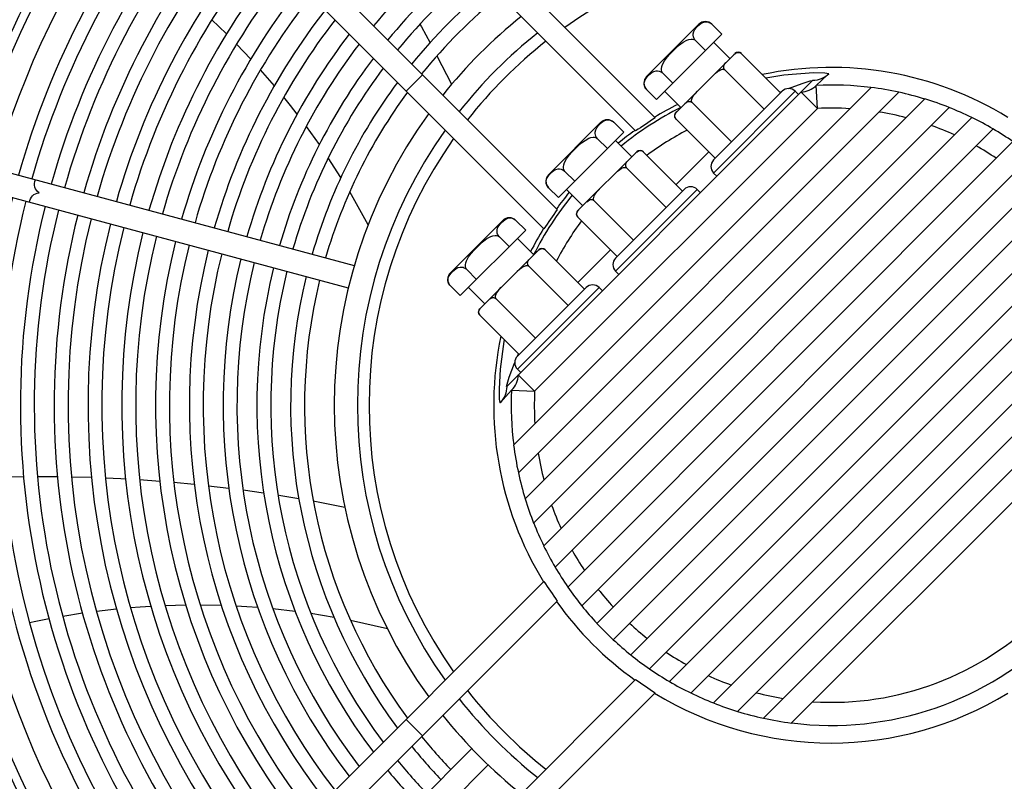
# Model space of a CAD drawing. Header units: centimetres. Extents: x -92429 to 178773, y 2337 to 428125.
# Tile 121 of 138: x 162351 to 162371, y 9648 to 9663. Entities that reach past the tile are written whole.
import ezdxf

# ---------------------------------------------------------------- set-up
doc = ezdxf.new("R2010")
doc.units = ezdxf.units.CM
doc.header["$LTSCALE"] = 50
doc.layers.add('WL_urządzenia', color=1, linetype='Continuous')

msp = doc.modelspace()

# ---------------------------------------------------------------- linework, layer by layer
at = {"layer": 'WL_urządzenia', "color": 1, "linetype": 'Continuous'}
for p, q in [((162364.216, 9660.97, 2170), (162340.187, 9684.999, 2170)), ((162339.859, 9684.671, 2170), (162363.825, 9660.705, 2170)), ((162362.252, 9659.132, 2170), (162338.286, 9683.098, 2170)), ((162337.959, 9682.77, 2170), (162361.987, 9658.742, 2170)), ((162355.469, 9662.799, 2170), (162355.329, 9662.933, 2170)), ((162355.623, 9662.65, 2170), (162355.469, 9662.799, 2170)), ((162359.501, 9662.843, 2170), (162359.53, 9662.792, 2170)), ((162359.53, 9662.792, 2170), (162359.704, 9662.473, 2170)), ((162365.096, 9662.843, 2170), (162364.047, 9661.794, 2170)), ((162364.992, 9662.695, 2170), (162365.014, 9662.736, 2170)), ((162365.014, 9662.736, 2170), (162365.041, 9662.771, 2170)), ((162365.041, 9662.771, 2170), (162365.07, 9662.803, 2170)), ((162365.07, 9662.803, 2170), (162365.102, 9662.832, 2170)), ((162365.102, 9662.832, 2170), (162365.138, 9662.859, 2170)), ((162365.138, 9662.859, 2170), (162365.178, 9662.881, 2170)), ((162365.178, 9662.881, 2170), (162365.224, 9662.893, 2170)), ((162365.224, 9662.893, 2170), (162365.251, 9662.894, 2170)), ((162365.251, 9662.894, 2170), (162365.282, 9662.888, 2170)), ((162365.282, 9662.888, 2170), (162365.303, 9662.881, 2170)), ((162365.303, 9662.881, 2170), (162365.325, 9662.869, 2170)), ((162365.325, 9662.869, 2170), (162365.342, 9662.857, 2170)), ((162365.342, 9662.857, 2170), (162365.358, 9662.843, 2170)), ((162365.555, 9662.646, 2170), (162365.358, 9662.843, 2170)), ((162365.555, 9662.646, 2170), (162364.244, 9661.335, 2170)), ((162364.779, 9662.482, 2170), (162364.854, 9662.523, 2170)), ((162364.854, 9662.523, 2170), (162364.896, 9662.538, 2170)), ((162364.896, 9662.538, 2170), (162364.939, 9662.545, 2170)), ((162364.939, 9662.545, 2170), (162364.967, 9662.544, 2170)), ((162364.967, 9662.544, 2170), (162364.994, 9662.538, 2170)), ((162364.98, 9662.649, 2170), (162364.992, 9662.695, 2170)), ((162364.98, 9662.622, 2170), (162364.98, 9662.649, 2170)), ((162364.985, 9662.591, 2170), (162364.98, 9662.622, 2170)), ((162364.993, 9662.57, 2170), (162364.985, 9662.591, 2170)), ((162365.004, 9662.548, 2170), (162364.993, 9662.57, 2170)), ((162364.994, 9662.538, 2170), (162365.013, 9662.529, 2170)), ((162365.016, 9662.531, 2170), (162365.004, 9662.548, 2170)), ((162365.013, 9662.529, 2170), (162365.03, 9662.515, 2170)), ((162365.03, 9662.515, 2170), (162365.016, 9662.531, 2170)), ((162365.227, 9662.319, 2170), (162365.03, 9662.515, 2170)), ((162356.11, 9662.145, 2170), (162355.824, 9662.446, 2170)), ((162364.579, 9662.311, 2170), (162364.641, 9662.371, 2170)), ((162364.641, 9662.371, 2170), (162364.708, 9662.43, 2170)), ((162364.708, 9662.43, 2170), (162364.779, 9662.482, 2170)), ((162365.391, 9662.483, 2170), (162365.718, 9662.155, 2170)), ((162359.843, 9662.211, 2170), (162360.136, 9661.639, 2170)), ((162364.408, 9662.111, 2170), (162364.46, 9662.182, 2170)), ((162364.46, 9662.182, 2170), (162364.519, 9662.249, 2170)), ((162364.519, 9662.249, 2170), (162364.579, 9662.311, 2170)), ((162365.817, 9662.253, 2170), (162364.637, 9661.073, 2170)), ((162365.799, 9662.235, 2170), (162365.821, 9662.255, 2170)), ((162365.821, 9662.255, 2170), (162365.841, 9662.268, 2170)), ((162365.841, 9662.268, 2170), (162365.864, 9662.277, 2170)), ((162365.864, 9662.277, 2170), (162365.878, 9662.279, 2170)), ((162365.878, 9662.279, 2170), (162365.893, 9662.279, 2170)), ((162365.893, 9662.279, 2170), (162365.904, 9662.277, 2170)), ((162365.904, 9662.277, 2170), (162365.916, 9662.274, 2170)), ((162365.916, 9662.274, 2170), (162365.925, 9662.27, 2170)), ((162365.925, 9662.27, 2170), (162365.934, 9662.265, 2170)), ((162365.934, 9662.265, 2170), (162365.941, 9662.259, 2170)), ((162365.941, 9662.259, 2170), (162365.948, 9662.253, 2170)), ((162366.734, 9661.467, 2170), (162365.948, 9662.253, 2170)), ((162356.582, 9661.611, 2170), (162356.305, 9661.93, 2170)), ((162364.345, 9661.951, 2170), (162364.352, 9661.994, 2170)), ((162364.346, 9661.923, 2170), (162364.345, 9661.951, 2170)), ((162364.352, 9661.896, 2170), (162364.346, 9661.923, 2170)), ((162364.352, 9661.994, 2170), (162364.367, 9662.036, 2170)), ((162364.367, 9662.036, 2170), (162364.408, 9662.111, 2170)), ((162365.506, 9661.919, 2170), (162365.528, 9661.929, 2170)), ((162365.528, 9661.929, 2170), (162365.552, 9661.937, 2170)), ((162365.552, 9661.937, 2170), (162365.567, 9661.94, 2170)), ((162365.567, 9661.94, 2170), (162365.583, 9661.941, 2170)), ((162365.583, 9661.941, 2170), (162365.594, 9661.939, 2170)), ((162365.594, 9661.995, 2170), (162365.597, 9662.009, 2170)), ((162365.594, 9661.98, 2170), (162365.594, 9661.995, 2170)), ((162365.596, 9661.969, 2170), (162365.594, 9661.98, 2170)), ((162365.594, 9661.939, 2170), (162365.605, 9661.936, 2170)), ((162365.599, 9661.957, 2170), (162365.596, 9661.969, 2170)), ((162365.597, 9662.009, 2170), (162365.605, 9662.032, 2170)), ((162365.603, 9661.948, 2170), (162365.599, 9661.957, 2170)), ((162365.609, 9661.939, 2170), (162365.603, 9661.948, 2170)), ((162365.605, 9662.032, 2170), (162365.618, 9662.052, 2170)), ((162365.605, 9661.936, 2170), (162365.613, 9661.931, 2170)), ((162365.614, 9661.932, 2170), (162365.609, 9661.939, 2170)), ((162365.613, 9661.931, 2170), (162365.62, 9661.925, 2170)), ((162365.62, 9661.925, 2170), (162365.614, 9661.932, 2170)), ((162365.618, 9662.052, 2170), (162365.638, 9662.075, 2170)), ((162366.407, 9661.139, 2170), (162365.62, 9661.925, 2170)), ((162359.553, 9661.831, 2170), (162359.225, 9661.503, 2170)), ((162364.009, 9661.712, 2170), (162364.031, 9661.752, 2170)), ((162364.031, 9661.752, 2170), (162364.058, 9661.788, 2170)), ((162364.058, 9661.788, 2170), (162364.087, 9661.82, 2170)), ((162364.087, 9661.82, 2170), (162364.119, 9661.849, 2170)), ((162364.119, 9661.849, 2170), (162364.154, 9661.876, 2170)), ((162364.154, 9661.876, 2170), (162364.195, 9661.898, 2170)), ((162364.195, 9661.898, 2170), (162364.24, 9661.91, 2170)), ((162364.24, 9661.91, 2170), (162364.268, 9661.91, 2170)), ((162364.268, 9661.91, 2170), (162364.299, 9661.905, 2170)), ((162364.299, 9661.905, 2170), (162364.32, 9661.897, 2170)), ((162364.32, 9661.897, 2170), (162364.342, 9661.886, 2170)), ((162364.342, 9661.886, 2170), (162364.359, 9661.874, 2170)), ((162364.361, 9661.877, 2170), (162364.352, 9661.896, 2170)), ((162364.359, 9661.874, 2170), (162364.375, 9661.86, 2170)), ((162364.375, 9661.86, 2170), (162364.361, 9661.877, 2170)), ((162364.571, 9661.663, 2170), (162364.375, 9661.86, 2170)), ((162365.387, 9661.824, 2170), (162365.432, 9661.865, 2170)), ((162365.432, 9661.865, 2170), (162365.468, 9661.894, 2170)), ((162365.468, 9661.894, 2170), (162365.506, 9661.919, 2170)), ((162366.798, 9661.823, 2170), (162366.437, 9661.764, 2170)), ((162367.392, 9661.869, 2170), (162366.798, 9661.823, 2170)), ((162367.623, 9661.864, 2170), (162367.392, 9661.869, 2170)), ((162367.45, 9661.617, 2170), (162367.675, 9661.827, 2170)), ((162367.699, 9661.849, 2170), (162367.623, 9661.864, 2170)), ((162367.675, 9661.827, 2170), (162367.699, 9661.849, 2170)), ((162367.375, 9661.714, 2170), (162361.243, 9655.582, 2170)), ((162361.381, 9654.409, 2170), (162368.548, 9661.576, 2170)), ((162363.996, 9661.639, 2170), (162363.997, 9661.666, 2170)), ((162364.002, 9661.608, 2170), (162363.996, 9661.639, 2170)), ((162363.997, 9661.666, 2170), (162364.009, 9661.712, 2170)), ((162364.009, 9661.587, 2170), (162364.002, 9661.608, 2170)), ((162364.021, 9661.565, 2170), (162364.009, 9661.587, 2170)), ((162364.033, 9661.548, 2170), (162364.021, 9661.565, 2170)), ((162364.047, 9661.532, 2170), (162364.033, 9661.548, 2170)), ((162364.244, 9661.335, 2170), (162364.047, 9661.532, 2170)), ((162366.894, 9661.554, 2170), (162367.166, 9661.657, 2170)), ((162367.166, 9661.657, 2170), (162367.326, 9661.707, 2170)), ((162367.326, 9661.707, 2170), (162367.375, 9661.714, 2170)), ((162367.472, 9661.155, 2170), (162367.45, 9661.617, 2170)), ((162356.904, 9661.216, 2170), (162356.771, 9661.381, 2170)), ((162369.108, 9661.48, 2170), (162361.477, 9653.849, 2170)), ((162361.612, 9653.329, 2170), (162369.628, 9661.345, 2170)), ((162364.407, 9661.499, 2170), (162364.735, 9661.172, 2170)), ((162364.95, 9661.323, 2170), (162364.953, 9661.338, 2170)), ((162364.953, 9661.338, 2170), (162364.961, 9661.362, 2170)), ((162364.961, 9661.362, 2170), (162364.971, 9661.384, 2170)), ((162364.971, 9661.384, 2170), (162364.996, 9661.422, 2170)), ((162364.996, 9661.422, 2170), (162365.025, 9661.458, 2170)), ((162365.025, 9661.458, 2170), (162365.066, 9661.503, 2170)), ((162366.767, 9661.499, 2170), (162365.391, 9660.123, 2170)), ((162367.029, 9661.499, 2170), (162365.391, 9659.861, 2170)), ((162366.721, 9661.479, 2170), (162366.741, 9661.488, 2170)), ((162366.741, 9661.488, 2170), (162366.768, 9661.5, 2170)), ((162367.029, 9661.499, 2170), (162367.095, 9661.434, 2170)), ((162367.472, 9661.155, 2170), (162367.144, 9661.483, 2170)), ((162357.04, 9661.041, 2170), (162356.904, 9661.216, 2170)), ((162370.113, 9661.175, 2170), (162361.782, 9652.844, 2170)), ((162361.802, 9655.486, 2170), (162367.472, 9661.155, 2170)), ((162364.815, 9661.252, 2170), (162364.838, 9661.272, 2170)), ((162364.838, 9661.272, 2170), (162364.858, 9661.285, 2170)), ((162364.858, 9661.285, 2170), (162364.881, 9661.293, 2170)), ((162364.881, 9661.293, 2170), (162364.895, 9661.296, 2170)), ((162364.895, 9661.296, 2170), (162364.91, 9661.296, 2170)), ((162364.91, 9661.296, 2170), (162364.921, 9661.294, 2170)), ((162364.921, 9661.294, 2170), (162364.933, 9661.291, 2170)), ((162364.933, 9661.291, 2170), (162364.942, 9661.287, 2170)), ((162364.942, 9661.287, 2170), (162364.951, 9661.281, 2170)), ((162364.949, 9661.307, 2170), (162364.95, 9661.323, 2170)), ((162364.951, 9661.296, 2170), (162364.949, 9661.307, 2170)), ((162364.954, 9661.285, 2170), (162364.951, 9661.296, 2170)), ((162364.951, 9661.281, 2170), (162364.958, 9661.276, 2170)), ((162364.959, 9661.277, 2170), (162364.954, 9661.285, 2170)), ((162364.958, 9661.276, 2170), (162364.965, 9661.27, 2170)), ((162364.965, 9661.27, 2170), (162364.959, 9661.277, 2170)), ((162365.751, 9660.483, 2170), (162364.965, 9661.27, 2170)), ((162361.983, 9652.389, 2170), (162370.568, 9660.974, 2170)), ((162364.611, 9661.012, 2170), (162364.613, 9661.026, 2170)), ((162364.611, 9660.997, 2170), (162364.611, 9661.012, 2170)), ((162364.613, 9660.986, 2170), (162364.611, 9660.997, 2170)), ((162364.613, 9661.026, 2170), (162364.622, 9661.049, 2170)), ((162364.616, 9660.974, 2170), (162364.613, 9660.986, 2170)), ((162364.62, 9660.965, 2170), (162364.616, 9660.974, 2170)), ((162364.625, 9660.956, 2170), (162364.62, 9660.965, 2170)), ((162364.622, 9661.049, 2170), (162364.635, 9661.069, 2170)), ((162364.631, 9660.949, 2170), (162364.625, 9660.956, 2170)), ((162364.637, 9660.942, 2170), (162364.631, 9660.949, 2170)), ((162364.635, 9661.069, 2170), (162364.655, 9661.091, 2170)), ((162365.423, 9660.156, 2170), (162364.637, 9660.942, 2170)), ((162357.484, 9660.432, 2170), (162357.224, 9660.796, 2170)), ((162363.129, 9660.877, 2170), (162362.08, 9659.828, 2170)), ((162370.995, 9660.745, 2170), (162362.212, 9651.962, 2170)), ((162363.026, 9660.729, 2170), (162363.047, 9660.769, 2170)), ((162363.047, 9660.769, 2170), (162363.075, 9660.805, 2170)), ((162363.075, 9660.805, 2170), (162363.104, 9660.836, 2170)), ((162363.104, 9660.836, 2170), (162363.135, 9660.866, 2170)), ((162363.135, 9660.866, 2170), (162363.171, 9660.893, 2170)), ((162363.171, 9660.893, 2170), (162363.212, 9660.915, 2170)), ((162363.212, 9660.915, 2170), (162363.257, 9660.927, 2170)), ((162363.257, 9660.927, 2170), (162363.285, 9660.927, 2170)), ((162363.285, 9660.927, 2170), (162363.316, 9660.922, 2170)), ((162363.316, 9660.922, 2170), (162363.337, 9660.914, 2170)), ((162363.337, 9660.914, 2170), (162363.359, 9660.903, 2170)), ((162363.359, 9660.903, 2170), (162363.376, 9660.891, 2170)), ((162363.376, 9660.891, 2170), (162363.391, 9660.877, 2170)), ((162363.588, 9660.68, 2170), (162363.391, 9660.877, 2170)), ((162363.588, 9660.68, 2170), (162362.277, 9659.369, 2170)), ((162362.813, 9660.516, 2170), (162362.887, 9660.557, 2170)), ((162362.887, 9660.557, 2170), (162362.929, 9660.571, 2170)), ((162362.929, 9660.571, 2170), (162362.973, 9660.579, 2170)), ((162362.973, 9660.579, 2170), (162363.001, 9660.578, 2170)), ((162363.001, 9660.578, 2170), (162363.028, 9660.572, 2170)), ((162363.013, 9660.655, 2170), (162363.014, 9660.683, 2170)), ((162363.019, 9660.624, 2170), (162363.013, 9660.655, 2170)), ((162363.014, 9660.683, 2170), (162363.026, 9660.729, 2170)), ((162363.026, 9660.603, 2170), (162363.019, 9660.624, 2170)), ((162363.038, 9660.582, 2170), (162363.026, 9660.603, 2170)), ((162363.028, 9660.572, 2170), (162363.047, 9660.562, 2170)), ((162363.05, 9660.565, 2170), (162363.038, 9660.582, 2170)), ((162363.047, 9660.562, 2170), (162363.064, 9660.549, 2170)), ((162363.064, 9660.549, 2170), (162363.05, 9660.565, 2170)), ((162363.26, 9660.352, 2170), (162363.064, 9660.549, 2170)), ((162362.467, 9651.562, 2170), (162371.395, 9660.49, 2170)), ((162362.553, 9660.283, 2170), (162362.612, 9660.345, 2170)), ((162362.612, 9660.345, 2170), (162362.674, 9660.404, 2170)), ((162362.674, 9660.404, 2170), (162362.742, 9660.463, 2170)), ((162362.742, 9660.463, 2170), (162362.813, 9660.516, 2170)), ((162363.424, 9660.516, 2170), (162363.752, 9660.188, 2170)), ((162357.917, 9659.773, 2170), (162357.663, 9660.168, 2170)), ((162362.4, 9660.07, 2170), (162362.441, 9660.144, 2170)), ((162362.441, 9660.144, 2170), (162362.494, 9660.216, 2170)), ((162362.494, 9660.216, 2170), (162362.553, 9660.283, 2170)), ((162362.67, 9659.107, 2170), (162363.85, 9660.287, 2170)), ((162371.771, 9660.21, 2170), (162362.747, 9651.186, 2170)), ((162363.832, 9660.269, 2170), (162363.855, 9660.289, 2170)), ((162363.85, 9660.287, 2170), (162363.85, 9660.287, 2170)), ((162363.855, 9660.289, 2170), (162363.875, 9660.302, 2170)), ((162363.875, 9660.302, 2170), (162363.898, 9660.31, 2170)), ((162363.898, 9660.31, 2170), (162363.912, 9660.313, 2170)), ((162363.912, 9660.313, 2170), (162363.927, 9660.313, 2170)), ((162363.927, 9660.313, 2170), (162363.938, 9660.311, 2170)), ((162363.938, 9660.311, 2170), (162363.949, 9660.307, 2170)), ((162363.949, 9660.307, 2170), (162363.958, 9660.303, 2170)), ((162363.958, 9660.303, 2170), (162363.967, 9660.298, 2170)), ((162363.967, 9660.298, 2170), (162363.975, 9660.293, 2170)), ((162363.975, 9660.293, 2170), (162363.981, 9660.287, 2170)), ((162364.768, 9659.5, 2170), (162363.981, 9660.287, 2170)), ((162365.292, 9660.287, 2170), (162364.637, 9659.631, 2170)), ((162362.378, 9659.984, 2170), (162362.386, 9660.028, 2170)), ((162362.379, 9659.956, 2170), (162362.378, 9659.984, 2170)), ((162362.386, 9659.929, 2170), (162362.379, 9659.956, 2170)), ((162362.386, 9660.028, 2170), (162362.4, 9660.07, 2170)), ((162363.501, 9659.928, 2170), (162363.54, 9659.952, 2170)), ((162363.54, 9659.952, 2170), (162363.562, 9659.963, 2170)), ((162363.562, 9659.963, 2170), (162363.585, 9659.971, 2170)), ((162363.585, 9659.971, 2170), (162363.6, 9659.973, 2170)), ((162363.6, 9659.973, 2170), (162363.616, 9659.974, 2170)), ((162363.616, 9659.974, 2170), (162363.627, 9659.973, 2170)), ((162363.627, 9659.973, 2170), (162363.638, 9659.969, 2170)), ((162363.628, 9660.029, 2170), (162363.63, 9660.043, 2170)), ((162363.628, 9660.013, 2170), (162363.628, 9660.029, 2170)), ((162363.629, 9660.002, 2170), (162363.628, 9660.013, 2170)), ((162363.633, 9659.991, 2170), (162363.629, 9660.002, 2170)), ((162363.63, 9660.043, 2170), (162363.639, 9660.065, 2170)), ((162363.637, 9659.982, 2170), (162363.633, 9659.991, 2170)), ((162363.642, 9659.973, 2170), (162363.637, 9659.982, 2170)), ((162363.638, 9659.969, 2170), (162363.646, 9659.965, 2170)), ((162363.639, 9660.065, 2170), (162363.652, 9660.085, 2170)), ((162363.647, 9659.966, 2170), (162363.642, 9659.973, 2170)), ((162363.646, 9659.965, 2170), (162363.654, 9659.959, 2170)), ((162363.654, 9659.959, 2170), (162363.647, 9659.966, 2170)), ((162363.652, 9660.085, 2170), (162363.672, 9660.108, 2170)), ((162364.44, 9659.172, 2170), (162363.654, 9659.959, 2170)), ((162350.978, 9659.941, 2170), (162358.185, 9658.009, 2170)), ((162362.042, 9659.745, 2170), (162362.064, 9659.786, 2170)), ((162362.064, 9659.786, 2170), (162362.091, 9659.822, 2170)), ((162362.091, 9659.822, 2170), (162362.121, 9659.853, 2170)), ((162362.121, 9659.853, 2170), (162362.152, 9659.882, 2170)), ((162362.152, 9659.882, 2170), (162362.188, 9659.91, 2170)), ((162362.188, 9659.91, 2170), (162362.228, 9659.931, 2170)), ((162362.228, 9659.931, 2170), (162362.274, 9659.943, 2170)), ((162362.274, 9659.943, 2170), (162362.302, 9659.944, 2170)), ((162362.302, 9659.944, 2170), (162362.333, 9659.938, 2170)), ((162362.333, 9659.938, 2170), (162362.354, 9659.931, 2170)), ((162362.354, 9659.931, 2170), (162362.375, 9659.919, 2170)), ((162362.375, 9659.919, 2170), (162362.392, 9659.908, 2170)), ((162362.395, 9659.91, 2170), (162362.386, 9659.929, 2170)), ((162362.392, 9659.908, 2170), (162362.408, 9659.893, 2170)), ((162362.408, 9659.893, 2170), (162362.395, 9659.91, 2170)), ((162362.605, 9659.697, 2170), (162362.408, 9659.893, 2170)), ((162363.051, 9650.835, 2170), (162372.122, 9659.906, 2170)), ((162363.421, 9659.857, 2170), (162363.465, 9659.899, 2170)), ((162363.465, 9659.899, 2170), (162363.501, 9659.928, 2170)), ((162365.391, 9659.861, 2170), (162365.456, 9659.795, 2170)), ((162362.03, 9659.7, 2170), (162362.042, 9659.745, 2170)), ((162362.03, 9659.672, 2170), (162362.03, 9659.7, 2170)), ((162362.035, 9659.641, 2170), (162362.03, 9659.672, 2170)), ((162362.043, 9659.62, 2170), (162362.035, 9659.641, 2170)), ((162362.054, 9659.598, 2170), (162362.043, 9659.62, 2170)), ((162362.066, 9659.582, 2170), (162362.054, 9659.598, 2170)), ((162362.08, 9659.566, 2170), (162362.066, 9659.582, 2170)), ((162362.277, 9659.369, 2170), (162362.08, 9659.566, 2170)), ((162372.45, 9659.579, 2170), (162363.378, 9650.507, 2170)), ((162350.858, 9659.493, 2170), (162358.065, 9657.562, 2170)), ((162358.463, 9658.824, 2170), (162358.092, 9659.485, 2170)), ((162362.441, 9659.533, 2170), (162362.769, 9659.205, 2170)), ((162362.983, 9659.341, 2170), (162362.984, 9659.357, 2170)), ((162362.984, 9659.357, 2170), (162362.986, 9659.372, 2170)), ((162362.986, 9659.372, 2170), (162362.994, 9659.395, 2170)), ((162362.994, 9659.395, 2170), (162363.005, 9659.417, 2170)), ((162363.005, 9659.417, 2170), (162363.029, 9659.456, 2170)), ((162363.029, 9659.456, 2170), (162363.058, 9659.492, 2170)), ((162363.058, 9659.492, 2170), (162363.1, 9659.536, 2170)), ((162364.801, 9659.533, 2170), (162363.424, 9658.156, 2170)), ((162365.063, 9659.533, 2170), (162363.424, 9657.894, 2170)), ((162365.063, 9659.533, 2170), (162365.128, 9659.467, 2170)), ((162362.849, 9659.285, 2170), (162362.872, 9659.305, 2170)), ((162362.872, 9659.305, 2170), (162362.892, 9659.318, 2170)), ((162362.892, 9659.318, 2170), (162362.914, 9659.327, 2170)), ((162362.914, 9659.327, 2170), (162362.928, 9659.329, 2170)), ((162362.928, 9659.329, 2170), (162362.944, 9659.329, 2170)), ((162362.944, 9659.329, 2170), (162362.955, 9659.328, 2170)), ((162362.955, 9659.328, 2170), (162362.966, 9659.324, 2170)), ((162362.966, 9659.324, 2170), (162362.975, 9659.32, 2170)), ((162362.975, 9659.32, 2170), (162362.984, 9659.315, 2170)), ((162362.984, 9659.33, 2170), (162362.983, 9659.341, 2170)), ((162362.988, 9659.319, 2170), (162362.984, 9659.33, 2170)), ((162362.984, 9659.315, 2170), (162362.991, 9659.31, 2170)), ((162362.992, 9659.311, 2170), (162362.988, 9659.319, 2170)), ((162362.991, 9659.31, 2170), (162362.998, 9659.303, 2170)), ((162362.998, 9659.303, 2170), (162362.992, 9659.311, 2170)), ((162363.785, 9658.517, 2170), (162362.998, 9659.303, 2170)), ((162363.73, 9650.203, 2170), (162372.754, 9659.227, 2170)), ((162361.245, 9658.948, 2170), (162361.291, 9658.96, 2170)), ((162361.291, 9658.96, 2170), (162361.319, 9658.961, 2170)), ((162361.319, 9658.961, 2170), (162361.349, 9658.955, 2170)), ((162362.644, 9659.045, 2170), (162362.647, 9659.059, 2170)), ((162362.644, 9659.03, 2170), (162362.644, 9659.045, 2170)), ((162362.646, 9659.019, 2170), (162362.644, 9659.03, 2170)), ((162362.65, 9659.008, 2170), (162362.646, 9659.019, 2170)), ((162362.647, 9659.059, 2170), (162362.656, 9659.082, 2170)), ((162362.654, 9658.999, 2170), (162362.65, 9659.008, 2170)), ((162362.659, 9658.99, 2170), (162362.654, 9658.999, 2170)), ((162362.656, 9659.082, 2170), (162362.668, 9659.102, 2170)), ((162362.664, 9658.983, 2170), (162362.659, 9658.99, 2170)), ((162362.67, 9658.976, 2170), (162362.664, 9658.983, 2170)), ((162362.668, 9659.102, 2170), (162362.688, 9659.125, 2170)), ((162363.457, 9658.189, 2170), (162362.67, 9658.976, 2170)), ((162361.163, 9658.91, 2170), (162360.114, 9657.861, 2170)), ((162361.047, 9658.717, 2170), (162361.059, 9658.762, 2170)), ((162361.059, 9658.762, 2170), (162361.081, 9658.803, 2170)), ((162361.081, 9658.803, 2170), (162361.108, 9658.838, 2170)), ((162361.108, 9658.838, 2170), (162361.137, 9658.87, 2170)), ((162361.137, 9658.87, 2170), (162361.169, 9658.899, 2170)), ((162361.169, 9658.899, 2170), (162361.205, 9658.926, 2170)), ((162361.205, 9658.926, 2170), (162361.245, 9658.948, 2170)), ((162361.349, 9658.955, 2170), (162361.37, 9658.948, 2170)), ((162361.37, 9658.948, 2170), (162361.392, 9658.936, 2170)), ((162361.392, 9658.936, 2170), (162361.409, 9658.924, 2170)), ((162361.409, 9658.924, 2170), (162361.425, 9658.91, 2170)), ((162361.622, 9658.713, 2170), (162361.425, 9658.91, 2170)), ((162373.034, 9658.851, 2170), (162364.106, 9649.923, 2170)), ((162361.622, 9658.713, 2170), (162360.311, 9657.403, 2170)), ((162360.846, 9658.549, 2170), (162360.921, 9658.59, 2170)), ((162360.921, 9658.59, 2170), (162360.963, 9658.605, 2170)), ((162360.963, 9658.605, 2170), (162361.007, 9658.612, 2170)), ((162361.007, 9658.612, 2170), (162361.034, 9658.611, 2170)), ((162361.034, 9658.611, 2170), (162361.061, 9658.605, 2170)), ((162361.047, 9658.689, 2170), (162361.047, 9658.717, 2170)), ((162361.052, 9658.658, 2170), (162361.047, 9658.689, 2170)), ((162361.06, 9658.637, 2170), (162361.052, 9658.658, 2170)), ((162361.071, 9658.615, 2170), (162361.06, 9658.637, 2170)), ((162361.061, 9658.605, 2170), (162361.08, 9658.596, 2170)), ((162361.083, 9658.598, 2170), (162361.071, 9658.615, 2170)), ((162361.08, 9658.596, 2170), (162361.097, 9658.582, 2170)), ((162361.097, 9658.582, 2170), (162361.083, 9658.598, 2170)), ((162361.294, 9658.386, 2170), (162361.097, 9658.582, 2170)), ((162360.586, 9658.317, 2170), (162360.646, 9658.378, 2170)), ((162360.646, 9658.378, 2170), (162360.708, 9658.438, 2170)), ((162360.708, 9658.438, 2170), (162360.775, 9658.497, 2170)), ((162360.775, 9658.497, 2170), (162360.846, 9658.549, 2170)), ((162361.458, 9658.55, 2170), (162361.786, 9658.222, 2170)), ((162364.506, 9649.668, 2170), (162373.289, 9658.451, 2170)), ((162360.434, 9658.103, 2170), (162360.475, 9658.178, 2170)), ((162360.475, 9658.178, 2170), (162360.527, 9658.249, 2170)), ((162360.527, 9658.249, 2170), (162360.586, 9658.317, 2170)), ((162360.704, 9657.14, 2170), (162361.884, 9658.32, 2170)), ((162361.866, 9658.302, 2170), (162361.889, 9658.322, 2170)), ((162361.884, 9658.32, 2170), (162361.884, 9658.32, 2170)), ((162361.889, 9658.322, 2170), (162361.909, 9658.335, 2170)), ((162361.909, 9658.335, 2170), (162361.931, 9658.344, 2170)), ((162361.931, 9658.344, 2170), (162361.945, 9658.346, 2170)), ((162361.945, 9658.346, 2170), (162361.961, 9658.346, 2170)), ((162361.961, 9658.346, 2170), (162361.971, 9658.344, 2170)), ((162361.971, 9658.344, 2170), (162361.983, 9658.341, 2170)), ((162361.983, 9658.341, 2170), (162361.992, 9658.337, 2170)), ((162361.992, 9658.337, 2170), (162362.001, 9658.332, 2170)), ((162362.001, 9658.332, 2170), (162362.008, 9658.326, 2170)), ((162362.008, 9658.326, 2170), (162362.015, 9658.32, 2170)), ((162362.802, 9657.534, 2170), (162362.015, 9658.32, 2170)), ((162363.326, 9658.32, 2170), (162362.67, 9657.665, 2170)), ((162360.262, 9657.965, 2170), (162360.308, 9657.977, 2170)), ((162360.308, 9657.977, 2170), (162360.335, 9657.977, 2170)), ((162360.335, 9657.977, 2170), (162360.366, 9657.972, 2170)), ((162360.366, 9657.972, 2170), (162360.387, 9657.964, 2170)), ((162360.412, 9658.018, 2170), (162360.419, 9658.061, 2170)), ((162360.413, 9657.99, 2170), (162360.412, 9658.018, 2170)), ((162360.419, 9657.963, 2170), (162360.413, 9657.99, 2170)), ((162360.419, 9658.061, 2170), (162360.434, 9658.103, 2170)), ((162361.535, 9657.962, 2170), (162361.573, 9657.986, 2170)), ((162361.573, 9657.986, 2170), (162361.595, 9657.996, 2170)), ((162361.595, 9657.996, 2170), (162361.619, 9658.004, 2170)), ((162361.619, 9658.004, 2170), (162361.634, 9658.007, 2170)), ((162361.634, 9658.007, 2170), (162361.65, 9658.008, 2170)), ((162361.65, 9658.008, 2170), (162361.661, 9658.006, 2170)), ((162361.661, 9658.062, 2170), (162361.664, 9658.076, 2170)), ((162361.661, 9658.047, 2170), (162361.661, 9658.062, 2170)), ((162361.663, 9658.036, 2170), (162361.661, 9658.047, 2170)), ((162361.661, 9658.006, 2170), (162361.672, 9658.003, 2170)), ((162361.666, 9658.024, 2170), (162361.663, 9658.036, 2170)), ((162361.664, 9658.076, 2170), (162361.672, 9658.099, 2170)), ((162361.67, 9658.016, 2170), (162361.666, 9658.024, 2170)), ((162361.676, 9658.007, 2170), (162361.67, 9658.016, 2170)), ((162361.672, 9658.099, 2170), (162361.685, 9658.119, 2170)), ((162361.672, 9658.003, 2170), (162361.68, 9657.998, 2170)), ((162361.681, 9657.999, 2170), (162361.676, 9658.007, 2170)), ((162361.68, 9657.998, 2170), (162361.687, 9657.992, 2170)), ((162361.687, 9657.992, 2170), (162361.681, 9657.999, 2170)), ((162361.685, 9658.119, 2170), (162361.705, 9658.142, 2170)), ((162362.474, 9657.206, 2170), (162361.687, 9657.992, 2170)), ((162373.518, 9658.024, 2170), (162364.933, 9649.439, 2170)), ((162360.064, 9657.733, 2170), (162360.076, 9657.779, 2170)), ((162360.076, 9657.779, 2170), (162360.098, 9657.819, 2170)), ((162360.098, 9657.819, 2170), (162360.125, 9657.855, 2170)), ((162360.125, 9657.855, 2170), (162360.154, 9657.887, 2170)), ((162360.154, 9657.887, 2170), (162360.186, 9657.916, 2170)), ((162360.186, 9657.916, 2170), (162360.222, 9657.943, 2170)), ((162360.222, 9657.943, 2170), (162360.262, 9657.965, 2170)), ((162360.387, 9657.964, 2170), (162360.409, 9657.953, 2170)), ((162360.409, 9657.953, 2170), (162360.426, 9657.941, 2170)), ((162360.428, 9657.944, 2170), (162360.419, 9657.963, 2170)), ((162360.426, 9657.941, 2170), (162360.442, 9657.927, 2170)), ((162360.442, 9657.927, 2170), (162360.428, 9657.944, 2170)), ((162360.638, 9657.73, 2170), (162360.442, 9657.927, 2170)), ((162361.454, 9657.891, 2170), (162361.499, 9657.932, 2170)), ((162361.499, 9657.932, 2170), (162361.535, 9657.962, 2170)), ((162363.424, 9657.894, 2170), (162363.49, 9657.829, 2170)), ((162360.063, 9657.706, 2170), (162360.064, 9657.733, 2170)), ((162360.069, 9657.675, 2170), (162360.063, 9657.706, 2170)), ((162360.077, 9657.654, 2170), (162360.069, 9657.675, 2170)), ((162360.088, 9657.632, 2170), (162360.077, 9657.654, 2170)), ((162360.1, 9657.615, 2170), (162360.088, 9657.632, 2170)), ((162360.114, 9657.599, 2170), (162360.1, 9657.615, 2170)), ((162360.311, 9657.403, 2170), (162360.114, 9657.599, 2170)), ((162360.475, 9657.566, 2170), (162360.802, 9657.239, 2170)), ((162361.017, 9657.39, 2170), (162361.02, 9657.406, 2170)), ((162361.017, 9657.374, 2170), (162361.017, 9657.39, 2170)), ((162361.02, 9657.406, 2170), (162361.028, 9657.429, 2170)), ((162361.028, 9657.429, 2170), (162361.038, 9657.451, 2170)), ((162361.038, 9657.451, 2170), (162361.063, 9657.489, 2170)), ((162361.063, 9657.489, 2170), (162361.092, 9657.526, 2170)), ((162361.092, 9657.526, 2170), (162361.133, 9657.57, 2170)), ((162363.096, 9657.566, 2170), (162361.458, 9655.928, 2170)), ((162362.834, 9657.566, 2170), (162361.458, 9656.19, 2170)), ((162363.096, 9657.566, 2170), (162363.162, 9657.501, 2170)), ((162365.388, 9649.239, 2170), (162373.719, 9657.569, 2170)), ((162360.883, 9657.319, 2170), (162360.905, 9657.339, 2170)), ((162360.905, 9657.339, 2170), (162360.925, 9657.352, 2170)), ((162360.925, 9657.352, 2170), (162360.948, 9657.361, 2170)), ((162360.948, 9657.361, 2170), (162360.962, 9657.363, 2170)), ((162360.962, 9657.363, 2170), (162360.977, 9657.363, 2170)), ((162360.977, 9657.363, 2170), (162360.988, 9657.361, 2170)), ((162360.988, 9657.361, 2170), (162361, 9657.358, 2170)), ((162361, 9657.358, 2170), (162361.009, 9657.354, 2170)), ((162361.009, 9657.354, 2170), (162361.018, 9657.349, 2170)), ((162361.018, 9657.363, 2170), (162361.017, 9657.374, 2170)), ((162361.021, 9657.352, 2170), (162361.018, 9657.363, 2170)), ((162361.018, 9657.349, 2170), (162361.025, 9657.343, 2170)), ((162361.026, 9657.344, 2170), (162361.021, 9657.352, 2170)), ((162361.025, 9657.343, 2170), (162361.032, 9657.337, 2170)), ((162361.032, 9657.337, 2170), (162361.026, 9657.344, 2170)), ((162361.818, 9656.55, 2170), (162361.032, 9657.337, 2170)), ((162360.678, 9657.079, 2170), (162360.68, 9657.093, 2170)), ((162360.678, 9657.064, 2170), (162360.678, 9657.079, 2170)), ((162360.68, 9657.053, 2170), (162360.678, 9657.064, 2170)), ((162360.68, 9657.093, 2170), (162360.689, 9657.116, 2170)), ((162360.683, 9657.041, 2170), (162360.68, 9657.053, 2170)), ((162360.687, 9657.032, 2170), (162360.683, 9657.041, 2170)), ((162360.692, 9657.023, 2170), (162360.687, 9657.032, 2170)), ((162360.689, 9657.116, 2170), (162360.702, 9657.136, 2170)), ((162360.698, 9657.016, 2170), (162360.692, 9657.023, 2170)), ((162360.704, 9657.009, 2170), (162360.698, 9657.016, 2170)), ((162360.702, 9657.136, 2170), (162360.722, 9657.158, 2170)), ((162361.491, 9656.223, 2170), (162360.704, 9657.009, 2170)), ((162373.889, 9657.084, 2170), (162365.873, 9649.069, 2170)), ((162361.186, 9656.482, 2170), (162361.109, 9655.93, 2170)), ((162361.194, 9656.52, 2170), (162361.186, 9656.482, 2170)), ((162366.393, 9648.933, 2170), (162374.024, 9656.564, 2170)), ((162361.457, 9656.189, 2170), (162361.478, 9656.235, 2170)), ((162361.293, 9655.771, 2170), (162361.398, 9656.051, 2170)), ((162361.398, 9656.051, 2170), (162361.404, 9656.064, 2170)), ((162374.12, 9656.004, 2170), (162366.953, 9648.838, 2170)), ((162361.109, 9655.93, 2170), (162361.088, 9655.536, 2170)), ((162361.458, 9655.928, 2170), (162361.523, 9655.862, 2170)), ((162361.474, 9655.813, 2170), (162361.802, 9655.486, 2170)), ((162361.24, 9655.585, 2170), (162361.248, 9655.627, 2170)), ((162361.248, 9655.627, 2170), (162361.293, 9655.771, 2170)), ((162361.088, 9655.536, 2170), (162361.093, 9655.327, 2170)), ((162361.108, 9655.258, 2170), (162361.34, 9655.507, 2170)), ((162361.243, 9655.582, 2170), (162361.24, 9655.585, 2170)), ((162361.34, 9655.507, 2170), (162361.802, 9655.486, 2170)), ((162361.093, 9655.327, 2170), (162361.102, 9655.264, 2170)), ((162361.102, 9655.264, 2170), (162361.108, 9655.258, 2170)), ((162351.151, 9653.77, 2170), (162351.551, 9653.777, 2170)), ((162351.83, 9653.779, 2170), (162351.894, 9653.779, 2170)), ((162351.894, 9653.779, 2170), (162352.231, 9653.777, 2170)), ((162352.511, 9653.773, 2170), (162352.913, 9653.762, 2170)), ((162353.194, 9653.752, 2170), (162353.5, 9653.737, 2170)), ((162353.5, 9653.737, 2170), (162353.598, 9653.732, 2170)), ((162353.879, 9653.715, 2170), (162354.284, 9653.686, 2170)), ((162354.567, 9653.662, 2170), (162354.974, 9653.624, 2170)), ((162355.258, 9653.594, 2170), (162355.667, 9653.546, 2170)), ((162355.953, 9653.509, 2170), (162356.366, 9653.452, 2170)), ((162356.654, 9653.408, 2170), (162356.712, 9653.398, 2170)), ((162356.712, 9653.398, 2170), (162357.071, 9653.339, 2170)), ((162357.363, 9653.288, 2170), (162357.994, 9653.167, 2170)), ((162361.987, 9651.672, 2170), (162337.959, 9627.643, 2170)), ((162338.286, 9627.316, 2170), (162362.252, 9651.282, 2170)), ((162353.415, 9651.12, 2170), (162353.012, 9651.074, 2170)), ((162353.89, 9651.161, 2170), (162353.696, 9651.146, 2170)), ((162354.104, 9651.174, 2170), (162353.89, 9651.161, 2170)), ((162354.805, 9651.199, 2170), (162354.39, 9651.188, 2170)), ((162355.518, 9651.192, 2170), (162355.096, 9651.2, 2170)), ((162356.027, 9651.167, 2170), (162355.815, 9651.179, 2170)), ((162356.248, 9651.151, 2170), (162356.027, 9651.167, 2170)), ((162356.998, 9651.074, 2170), (162356.553, 9651.124, 2170)), ((162351.8, 9650.871, 2170), (162351.67, 9650.843, 2170)), ((162352.063, 9650.923, 2170), (162351.8, 9650.871, 2170)), ((162352.734, 9651.036, 2170), (162352.337, 9650.973, 2170)), ((162357.778, 9650.955, 2170), (162357.314, 9651.03, 2170)), ((162358.848, 9650.725, 2170), (162358.108, 9650.892, 2170)), ((162363.296, 9650.585, 2170), (162363.129, 9650.752, 2170)), ((162363.825, 9649.708, 2170), (162339.859, 9625.742, 2170)), ((162340.187, 9625.415, 2170), (162364.216, 9649.443, 2170)), ((162359.225, 9648.91, 2170), (162359.553, 9648.582, 2170)), ((162355.264, 9643.048, 2170), (162360.541, 9648.325, 2170)), ((162355.592, 9642.721, 2170), (162360.868, 9647.997, 2170))]:
    msp.add_line(p, q, dxfattribs=at)
for points in [[(162367.699, 9661.849, -0.197558), (162367.375, 9661.714)], [(162367.144, 9661.483, 0.187455), (162367.45, 9661.617)], [(162364.216, 9660.97, -0.016414), (162363.825, 9660.705)], [(162351.671, 9659.275, -0.374287), (162351.862, 9659.464, -0.374287), (162351.791, 9659.723)], [(162362.252, 9659.132, -0.016414), (162361.987, 9658.742)], [(162361.34, 9655.507, 0.187455), (162361.474, 9655.813)], [(162361.243, 9655.582, -0.197558), (162361.108, 9655.258)], [(162361.987, 9651.672, -0.016414), (162362.252, 9651.282)], [(162363.825, 9649.708, -0.016414), (162364.216, 9649.443)]]:
    msp.add_lwpolyline(points, format="xyb", dxfattribs=at)
msp.add_circle((162367.75, 9655.207, 2170), 47.277, dxfattribs=at)
for centre, radius, start, end in [((162367.75, 9655.207, 2170), 47.277, 139.4416, 130.5584), ((162367.75, 9655.207, 2170), 42.566, 137.9961, 132.0039), ((162367.75, 9655.207, 2170), 42.222, 138.0205, 131.9795), ((162367.75, 9655.207, 2170), 42.012, 138.0356, 131.9644), ((162367.75, 9655.207, 2170), 21.12, 139.2792, 164.3713), ((162367.75, 9655.207, 2170), 20.842, 139.3364, 164.3629), ((162367.75, 9655.207, 2170), 20.101, 139.4966, 164.3394), ((162367.75, 9655.207, 2170), 19.823, 139.5598, 164.3301), ((162367.75, 9655.207, 2170), 19.082, 139.7372, 164.3041), ((162367.75, 9655.207, 2170), 18.804, 139.8074, 164.2938), ((162367.75, 9655.207, 2170), 17.891, 140.0533, 219.9467), ((162367.75, 9655.207, 2170), 18.063, 140.0051, 164.2649), ((162367.75, 9655.207, 2170), 17.428, 140.1881, 219.8119), ((162367.75, 9655.207, 2170), 16.94, 140.3379, 164.2161), ((162367.75, 9655.207, 2170), 16.662, 140.4272, 164.203), ((162367.75, 9655.207, 2170), 16.262, 140.561, 164.1835), ((162367.75, 9655.207, 2170), 15.984, 140.658, 164.1693), ((162367.75, 9655.207, 2170), 15.585, 140.8036, 164.148), ((162367.75, 9655.207, 2170), 15.307, 140.9094, 164.1325), ((162367.75, 9655.207, 2170), 14.907, 141.0683, 164.1092), ((162367.75, 9655.207, 2170), 14.629, 141.1842, 164.0923), ((162367.75, 9655.207, 2170), 11.919, 129.6446, 140.3554), ((162367.75, 9655.207, 2170), 9.27, 54.7878, 125.2122), ((162367.75, 9655.207, 2170), 14.23, 141.3585, 164.0668), ((162367.75, 9655.207, 2170), 11.519, 129.4583, 140.5417), ((162367.75, 9655.207, 2170), 11.241, 129.3208, 140.6792), ((162367.75, 9655.207, 2170), 13.951, 141.4858, 164.0482), ((162367.75, 9655.207, 2170), 13.552, 141.6778, 164.0201), ((162367.75, 9655.207, 2170), 10.842, 129.1108, 140.8892), ((162367.75, 9655.207, 2170), 13.274, 141.8184, 163.9996), ((162367.75, 9655.207, 2170), 10.563, 128.9552, 141.0448), ((162367.75, 9655.207, 2170), 12.874, 142.031, 163.9686), ((162367.75, 9655.207, 2170), 12.596, 142.1871, 163.9458), ((162367.75, 9655.207, 2170), 9.967, 128.5921, 141.4079), ((162365.227, 9662.712, 2170), 0.185, 45, 135), ((162367.75, 9655.207, 2170), 12.197, 142.4238, 163.9113), ((162367.75, 9655.207, 2170), 9.504, 128.2782, 141.7218), ((162367.75, 9655.207, 2170), 11.919, 142.598, 163.8858), ((162367.75, 9655.207, 2170), 9.27, 128.1079, 141.8921), ((162367.75, 9655.207, 2170), 11.519, 142.8631, 163.8472), ((162365.882, 9662.188, 2170), 0.0927, 45, 135), ((162367.75, 9655.207, 2170), 11.241, 143.0589, 163.8187), ((162367.75, 9655.207, 2170), 6.77, 58.461, 101.7888), ((162364.178, 9661.663, 2170), 0.185, 135, 225), ((162367.75, 9655.207, 2170), 10.842, 143.358, 163.7751), ((162366.898, 9661.368, 2170), 0.185, 45, 135), ((162367.75, 9655.207, 2170), 6.418, 82.8711, 92.6847), ((162367.75, 9655.207, 2170), 6.419, 77.7908, 82.8635), ((162367.75, 9655.207, 2170), 10.563, 143.5797, 163.7429), ((162367.75, 9655.207, 2170), 6.418, 72.9982, 77.7971), ((162367.75, 9655.207, 2170), 6.419, 68.4004, 72.993), ((162367.75, 9655.207, 2170), 6.688, 116.8276, 129.0328), ((162367.75, 9655.207, 2170), 6.77, 117.0555, 121.539), ((162367.75, 9655.207, 2170), 5.955, 86.4231, 92.6847), ((162367.75, 9655.207, 2170), 6.418, 63.9655, 68.4046), ((162367.75, 9655.207, 2170), 9.967, 144.0971, 215.9029), ((162364.702, 9661.008, 2170), 0.0927, 135, 225), ((162367.75, 9655.207, 2170), 5.955, 75.3938, 80.7167), ((162367.75, 9655.207, 2170), 6.419, 59.6394, 63.9622), ((162363.26, 9660.745, 2170), 0.185, 45, 135), ((162367.75, 9655.207, 2170), 5.955, 65.5036, 70.3473), ((162367.75, 9655.207, 2170), 6.418, 55.4021, 59.6419), ((162367.75, 9655.207, 2170), 9.504, 144.5449, 215.4551), ((162367.75, 9655.207, 2170), 9.27, 144.7878, 215.2122), ((162367.75, 9655.207, 2170), 6.77, 125.5424, 129.1054), ((162367.75, 9655.207, 2170), 6.225, 117.6719, 126.4356), ((162367.75, 9655.207, 2170), 5.955, 56.2209, 60.8089), ((162363.916, 9660.221, 2170), 0.0927, 45, 135), ((162365.522, 9659.992, 2170), 0.185, 135, 225), ((162362.212, 9659.697, 2170), 0.185, 135, 225), ((162364.932, 9659.402, 2170), 0.185, 45, 135), ((162367.75, 9655.207, 2170), 16.94, 165.7839, 219.6621), ((162367.75, 9655.207, 2170), 6.688, 140.9672, 153.1724), ((162367.75, 9655.207, 2170), 6.77, 140.8946, 144.4576), ((162367.75, 9655.207, 2170), 16.662, 165.797, 219.5728), ((162367.75, 9655.207, 2170), 16.262, 165.8165, 219.439), ((162367.75, 9655.207, 2170), 15.984, 165.8307, 219.342), ((162367.75, 9655.207, 2170), 15.585, 165.852, 219.1964), ((162361.294, 9658.779, 2170), 0.185, 45, 135), ((162362.736, 9659.041, 2170), 0.0927, 135, 225), ((162367.75, 9655.207, 2170), 15.307, 165.8675, 219.0906), ((162367.75, 9655.207, 2170), 14.907, 165.8908, 218.9317), ((162367.75, 9655.207, 2170), 14.629, 165.9077, 218.8158), ((162367.75, 9655.207, 2170), 6.225, 143.5644, 152.3281), ((162367.75, 9655.207, 2170), 14.23, 165.9332, 218.6415), ((162367.75, 9655.207, 2170), 13.951, 165.9518, 218.5142), ((162367.75, 9655.207, 2170), 6.77, 148.461, 152.9445), ((162367.75, 9655.207, 2170), 13.552, 165.9799, 218.3222), ((162367.75, 9655.207, 2170), 13.274, 166.0004, 218.1816), ((162367.75, 9655.207, 2170), 12.874, 166.0314, 217.969), ((162367.75, 9655.207, 2170), 12.596, 166.0542, 217.8129), ((162361.949, 9658.255, 2170), 0.0927, 45, 135), ((162367.75, 9655.207, 2170), 12.197, 166.0887, 217.5762), ((162367.75, 9655.207, 2170), 11.919, 166.1142, 217.402), ((162363.555, 9658.025, 2170), 0.185, 135, 225), ((162367.75, 9655.207, 2170), 11.519, 166.1528, 217.1369), ((162367.75, 9655.207, 2170), 11.241, 166.1813, 216.9411), ((162367.75, 9655.207, 2170), 10.842, 166.2249, 216.642), ((162360.245, 9657.73, 2170), 0.185, 135, 225), ((162367.75, 9655.207, 2170), 10.563, 166.2571, 216.4203), ((162362.965, 9657.435, 2170), 0.185, 45, 135), ((162360.769, 9657.075, 2170), 0.0927, 135, 225), ((162367.75, 9655.207, 2170), 6.77, 168.2112, 211.539), ((162361.589, 9656.059, 2170), 0.185, 135, 225), ((162367.75, 9655.207, 2170), 6.418, 262.8711, 7.1289), ((162367.75, 9655.207, 2170), 6.418, 177.3153, 187.1289), ((162367.75, 9655.207, 2170), 5.955, 177.3153, 183.5769), ((162367.75, 9655.207, 2170), 5.955, 266.4231, 3.5769), ((162367.75, 9655.207, 2170), 6.419, 187.1365, 192.2092), ((162367.75, 9655.207, 2170), 5.955, 189.2833, 194.6062), ((162367.75, 9655.207, 2170), 6.418, 192.2029, 197.0018), ((162367.75, 9655.207, 2170), 6.419, 197.007, 201.5996), ((162367.75, 9655.207, 2170), 5.955, 199.6527, 204.4964), ((162367.75, 9655.207, 2170), 6.418, 201.5954, 206.0345), ((162367.75, 9655.207, 2170), 6.419, 206.0378, 210.3606), ((162367.75, 9655.207, 2170), 5.955, 209.1911, 213.7791), ((162367.75, 9655.207, 2170), 6.418, 210.3581, 214.5979), ((162367.75, 9655.207, 2170), 6.419, 214.5997, 218.7818), ((162367.75, 9655.207, 2170), 5.955, 218.2951, 222.7696), ((162367.75, 9655.207, 2170), 6.77, 215.5424, 234.4576), ((162367.75, 9655.207, 2170), 6.418, 218.7808, 222.9305), ((162367.75, 9655.207, 2170), 6.419, 222.9309, 223.9436), ((162367.75, 9655.207, 2170), 5.955, 227.2304, 231.7049), ((162367.75, 9655.207, 2170), 6.419, 226.0564, 227.0691), ((162367.75, 9655.207, 2170), 6.418, 227.0695, 231.2192), ((162367.75, 9655.207, 2170), 18.063, 195.7351, 219.9949), ((162367.75, 9655.207, 2170), 18.804, 195.7062, 220.1926), ((162367.75, 9655.207, 2170), 6.419, 231.2182, 235.4003), ((162367.75, 9655.207, 2170), 5.955, 236.2209, 240.8089), ((162367.75, 9655.207, 2170), 19.082, 195.6959, 220.2628), ((162367.75, 9655.207, 2170), 6.418, 235.4021, 239.6419), ((162367.75, 9655.207, 2170), 20.101, 195.6606, 220.5034), ((162367.75, 9655.207, 2170), 19.823, 195.6699, 220.4402), ((162367.75, 9655.207, 2170), 5.955, 245.5036, 250.3473), ((162367.75, 9655.207, 2170), 21.12, 195.6287, 220.7208), ((162367.75, 9655.207, 2170), 20.842, 195.6371, 220.6636), ((162367.75, 9655.207, 2170), 9.27, 218.1079, 231.8921), ((162367.75, 9655.207, 2170), 6.419, 239.6394, 243.9622), ((162367.75, 9655.207, 2170), 9.504, 218.2782, 231.7218), ((162367.75, 9655.207, 2170), 6.77, 238.461, 301.539), ((162367.75, 9655.207, 2170), 6.418, 243.9655, 248.4046), ((162367.75, 9655.207, 2170), 5.955, 255.3938, 260.7167), ((162367.75, 9655.207, 2170), 6.419, 248.4004, 252.993), ((162367.75, 9655.207, 2170), 9.967, 218.5921, 231.4079), ((162367.75, 9655.207, 2170), 6.418, 252.9982, 257.7971), ((162367.75, 9655.207, 2170), 6.419, 257.7908, 262.8635), ((162367.75, 9655.207, 2170), 10.563, 218.9552, 223.7429), ((162367.75, 9655.207, 2170), 10.842, 219.1108, 223.7751), ((162367.75, 9655.207, 2170), 11.241, 219.3208, 223.8187), ((162367.75, 9655.207, 2170), 11.519, 219.4583, 223.8472)]:
    msp.add_arc(centre, radius, start, end, dxfattribs=at)

doc.saveas('drawing.dxf')
